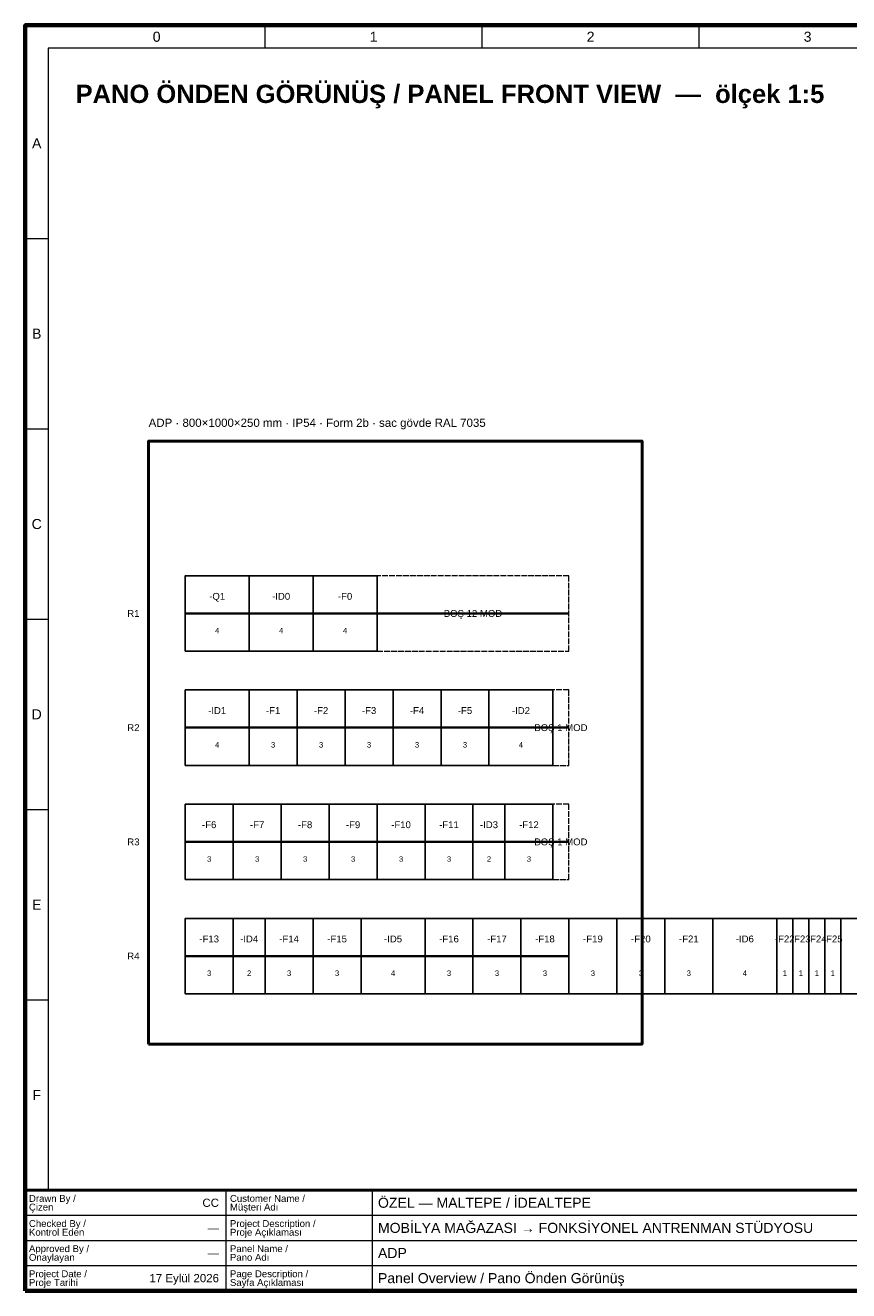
# Paper-space layout '10 Panel Overview - Pano Önden Görünüş' of a CAD drawing. Header units: millimetres. Extents: x 20 to 410, y 10 to 287.
# Tile 1 of 2: x 20 to 200, y 10 to 287. Entities that reach past the tile are written whole.
import ezdxf
from ezdxf.enums import TextEntityAlignment as Align

# ---------------------------------------------------------------- set-up
doc = ezdxf.new("R2010")
doc.units = ezdxf.units.MM
doc.linetypes.add('DASHED', pattern=[1.524, 1.27, -0.254])
for name, color, linetype, lineweight in [('E-SEMA-ANTET', 7, 'Continuous', 50), ('E-SEMA-SEMBOL', 7, 'Continuous', 35), ('E-SEMA-YAZI', 7, 'Continuous', 18), ('E-SEMA-YUK', 8, 'DASHED', 18), ('E-SEMA-ZON', 8, 'Continuous', 18)]:
    doc.layers.add(name, color=color, linetype=linetype, lineweight=lineweight)
doc.styles.add('GYM', font='arial.ttf')
doc.styles.add('GYM-B', font='arialbd.ttf')

psp = doc.layouts.new('10 Panel Overview - Pano Önden Görünüş')

# ---------------------------------------------------------------- linework, layer by layer
at = {"layer": 'E-SEMA-ANTET', "lineweight": 18}
for p, q in [((64, 10), (64, 32)), ((96, 10), (96, 32)), ((20, 26.5), (410, 26.5)), ((20, 21), (410, 21)), ((20, 15.5), (410, 15.5))]:
    psp.add_line(p, q, dxfattribs=at)
at = {"layer": 'E-SEMA-ANTET', "lineweight": 70}
psp.add_lwpolyline([(20, 10), (410, 10), (410, 287), (20, 287)], close=True, dxfattribs=at)
at = {"layer": 'E-SEMA-ANTET', "lineweight": 50}
for points in [[(47, 64), (155, 64), (155, 196), (47, 196)], [(20, 10), (410, 10), (410, 32), (20, 32)]]:
    psp.add_lwpolyline(points, close=True, dxfattribs=at)
at = {"layer": 'E-SEMA-SEMBOL', "lineweight": 35}
for p, q in [((55, 158.25), (139, 158.25)), ((55, 133.25), (139, 133.25)), ((55, 108.25), (139, 108.25)), ((55, 83.25), (139, 83.25))]:
    psp.add_line(p, q, dxfattribs=at)
at = {"layer": 'E-SEMA-SEMBOL', "lineweight": 25}
for points in [[(55, 150), (69, 150), (69, 166.5), (55, 166.5)], [(69, 150), (83, 150), (83, 166.5), (69, 166.5)], [(83, 150), (97, 150), (97, 166.5), (83, 166.5)], [(55, 125), (69, 125), (69, 141.5), (55, 141.5)], [(69, 125), (79.5, 125), (79.5, 141.5), (69, 141.5)], [(79.5, 125), (90, 125), (90, 141.5), (79.5, 141.5)], [(90, 125), (100.5, 125), (100.5, 141.5), (90, 141.5)], [(100.5, 125), (111, 125), (111, 141.5), (100.5, 141.5)], [(111, 125), (121.5, 125), (121.5, 141.5), (111, 141.5)], [(121.5, 125), (135.5, 125), (135.5, 141.5), (121.5, 141.5)], [(55, 100), (65.5, 100), (65.5, 116.5), (55, 116.5)], [(65.5, 100), (76, 100), (76, 116.5), (65.5, 116.5)], [(76, 100), (86.5, 100), (86.5, 116.5), (76, 116.5)], [(86.5, 100), (97, 100), (97, 116.5), (86.5, 116.5)], [(97, 100), (107.5, 100), (107.5, 116.5), (97, 116.5)], [(107.5, 100), (118, 100), (118, 116.5), (107.5, 116.5)], [(118, 100), (125, 100), (125, 116.5), (118, 116.5)], [(125, 100), (135.5, 100), (135.5, 116.5), (125, 116.5)], [(55, 75), (65.5, 75), (65.5, 91.5), (55, 91.5)], [(65.5, 75), (72.5, 75), (72.5, 91.5), (65.5, 91.5)], [(72.5, 75), (83, 75), (83, 91.5), (72.5, 91.5)], [(83, 75), (93.5, 75), (93.5, 91.5), (83, 91.5)], [(93.5, 75), (107.5, 75), (107.5, 91.5), (93.5, 91.5)], [(107.5, 75), (118, 75), (118, 91.5), (107.5, 91.5)], [(118, 75), (128.5, 75), (128.5, 91.5), (118, 91.5)], [(128.5, 75), (139, 75), (139, 91.5), (128.5, 91.5)], [(139, 75), (149.5, 75), (149.5, 91.5), (139, 91.5)], [(149.5, 75), (160, 75), (160, 91.5), (149.5, 91.5)], [(160, 75), (170.5, 75), (170.5, 91.5), (160, 91.5)], [(170.5, 75), (184.5, 75), (184.5, 91.5), (170.5, 91.5)], [(184.5, 75), (188, 75), (188, 91.5), (184.5, 91.5)], [(188, 75), (191.5, 75), (191.5, 91.5), (188, 91.5)], [(191.5, 75), (195, 75), (195, 91.5), (191.5, 91.5)], [(195, 75), (198.5, 75), (198.5, 91.5), (195, 91.5)], [(198.5, 75), (209, 75), (209, 91.5), (198.5, 91.5)]]:
    psp.add_lwpolyline(points, close=True, dxfattribs=at)
at = {"layer": 'E-SEMA-YUK', "linetype": 'DASHED', "lineweight": 18}
for points in [[(97, 150), (139, 150), (139, 166.5), (97, 166.5)], [(135.5, 125), (139, 125), (139, 141.5), (135.5, 141.5)], [(135.5, 100), (139, 100), (139, 116.5), (135.5, 116.5)]]:
    psp.add_lwpolyline(points, close=True, dxfattribs=at)
at = {"layer": 'E-SEMA-ZON', "lineweight": 18}
for p, q in [((72.5, 282), (72.5, 287)), ((120, 282), (120, 287)), ((167.5, 282), (167.5, 287)), ((20, 240.33), (25, 240.33)), ((20, 198.67), (25, 198.67)), ((20, 157), (25, 157)), ((20, 115.33), (25, 115.33)), ((20, 73.67), (25, 73.67)), ((72.5, 32), (72.5, 32)), ((120, 32), (120, 32)), ((167.5, 32), (167.5, 32))]:
    psp.add_line(p, q, dxfattribs=at)
psp.add_lwpolyline([(25, 32), (405, 32), (405, 282), (25, 282)], close=True, dxfattribs=at)

# ---------------------------------------------------------------- texts
at = {"layer": 'E-SEMA-ANTET', "style": 'GYM'}
for s, height, p in [('Drawn By /', 1.5, (20.8, 30.2)), ('Customer Name /', 1.5, (64.8, 30.2)), ('ÖZEL — MALTEPE / İDEALTEPE', 2.2, (97.2, 29.25)), ('Çizen', 1.5, (20.8, 28.3)), ('Müşteri Adı', 1.5, (64.8, 28.3)), ('Checked By /', 1.5, (20.8, 24.7)), ('Project Description /', 1.5, (64.8, 24.7)), ('MOBİLYA MAĞAZASI → FONKSİYONEL ANTRENMAN STÜDYOSU', 2.2, (97.2, 23.75)), ('Kontrol Eden', 1.5, (20.8, 22.8)), ('Proje Açıklaması', 1.5, (64.8, 22.8)), ('Approved By /', 1.5, (20.8, 19.2)), ('Panel Name /', 1.5, (64.8, 19.2)), ('Onaylayan', 1.5, (20.8, 17.3)), ('Pano Adı', 1.5, (64.8, 17.3)), ('ADP', 2.2, (97.2, 18.25)), ('Project Date /', 1.5, (20.8, 13.7)), ('Page Description /', 1.5, (64.8, 13.7)), ('Panel Overview / Pano Önden Görünüş', 2.2, (97.2, 12.75)), ('Proje Tarihi', 1.5, (20.8, 11.8)), ('Sayfa Açıklaması', 1.5, (64.8, 11.8))]:
    psp.add_text(s, height=height, dxfattribs=at).set_placement(p, align=Align.MIDDLE_LEFT)
for s, p in [('CC', (62.4, 29.25)), ('—', (62.4, 23.75)), ('—', (62.4, 18.25)), ('17 Eylül 2026', (62.4, 12.75))]:
    psp.add_text(s, height=1.8, dxfattribs=at).set_placement(p, align=Align.MIDDLE_RIGHT)
at = {"layer": 'E-SEMA-YAZI'}
for s, height, style, p in [('PANO ÖNDEN GÖRÜNÜŞ / PANEL FRONT VIEW  —  ölçek 1:5', 4, 'GYM-B', (31, 272)), ('ADP · 800×1000×250 mm · IP54 · Form 2b · sac gövde RAL 7035', 1.8, 'GYM', (47, 200))]:
    psp.add_text(s, height=height, dxfattribs=dict(at, style=style)).set_placement(p, align=Align.MIDDLE_LEFT)
at = {"layer": 'E-SEMA-YAZI', "style": 'GYM'}
for s, height, p in [('-Q1', 1.5, (62, 162)), ('-ID0', 1.5, (76, 162)), ('-F0', 1.5, (90, 162)), ('BOŞ 12 MOD', 1.5, (118, 158.25)), ('4', 1.2, (62, 154.5)), ('4', 1.2, (76, 154.5)), ('4', 1.2, (90, 154.5)), ('-ID1', 1.5, (62, 137)), ('-F1', 1.5, (74.25, 137)), ('-F2', 1.5, (84.75, 137)), ('-F3', 1.5, (95.25, 137)), ('-F4', 1.5, (105.75, 137)), ('-F5', 1.5, (116.25, 137)), ('-ID2', 1.5, (128.5, 137)), ('BOŞ 1 MOD', 1.5, (137.25, 133.25)), ('4', 1.2, (62, 129.5)), ('3', 1.2, (74.25, 129.5)), ('3', 1.2, (84.75, 129.5)), ('3', 1.2, (95.25, 129.5)), ('3', 1.2, (105.75, 129.5)), ('3', 1.2, (116.25, 129.5)), ('4', 1.2, (128.5, 129.5)), ('-F6', 1.5, (60.25, 112)), ('-F7', 1.5, (70.75, 112)), ('-F8', 1.5, (81.25, 112)), ('-F9', 1.5, (91.75, 112)), ('-F10', 1.5, (102.25, 112)), ('-F11', 1.5, (112.75, 112)), ('-ID3', 1.5, (121.5, 112)), ('-F12', 1.5, (130.25, 112)), ('BOŞ 1 MOD', 1.5, (137.25, 108.25)), ('3', 1.2, (60.25, 104.5)), ('3', 1.2, (70.75, 104.5)), ('3', 1.2, (81.25, 104.5)), ('3', 1.2, (91.75, 104.5)), ('3', 1.2, (102.25, 104.5)), ('3', 1.2, (112.75, 104.5)), ('2', 1.2, (121.5, 104.5)), ('3', 1.2, (130.25, 104.5)), ('-F13', 1.5, (60.25, 87)), ('-ID4', 1.5, (69, 87)), ('-F14', 1.5, (77.75, 87)), ('-F15', 1.5, (88.25, 87)), ('-ID5', 1.5, (100.5, 87)), ('-F16', 1.5, (112.75, 87)), ('-F17', 1.5, (123.25, 87)), ('-F18', 1.5, (133.75, 87)), ('-F19', 1.5, (144.25, 87)), ('-F20', 1.5, (154.75, 87)), ('-F21', 1.5, (165.25, 87)), ('-ID6', 1.5, (177.5, 87)), ('-F22', 1.5, (186.25, 87)), ('-F23', 1.5, (189.75, 87)), ('-F24', 1.5, (193.25, 87)), ('-F25', 1.5, (196.75, 87)), ('3', 1.2, (60.25, 79.5)), ('2', 1.2, (69, 79.5)), ('3', 1.2, (77.75, 79.5)), ('3', 1.2, (88.25, 79.5)), ('4', 1.2, (100.5, 79.5)), ('3', 1.2, (112.75, 79.5)), ('3', 1.2, (123.25, 79.5)), ('3', 1.2, (133.75, 79.5)), ('3', 1.2, (144.25, 79.5)), ('3', 1.2, (154.75, 79.5)), ('3', 1.2, (165.25, 79.5)), ('4', 1.2, (177.5, 79.5)), ('1', 1.2, (186.25, 79.5)), ('1', 1.2, (189.75, 79.5)), ('1', 1.2, (193.25, 79.5)), ('1', 1.2, (196.75, 79.5))]:
    psp.add_text(s, height=height, dxfattribs=at).set_placement(p, align=Align.MIDDLE_CENTER)
for s, p in [('R1', (45, 158.25)), ('R2', (45, 133.25)), ('R3', (45, 108.25)), ('R4', (45, 83.25))]:
    psp.add_text(s, height=1.5, dxfattribs=at).set_placement(p, align=Align.MIDDLE_RIGHT)
at = {"layer": 'E-SEMA-ZON', "style": 'GYM'}
for s, p in [('0', (48.75, 284.5)), ('1', (96.25, 284.5)), ('2', (143.75, 284.5)), ('3', (191.25, 284.5)), ('A', (22.5, 261.17)), ('B', (22.5, 219.5)), ('C', (22.5, 177.83)), ('D', (22.5, 136.17)), ('E', (22.5, 94.5)), ('F', (22.5, 52.83))]:
    psp.add_text(s, height=2.2, dxfattribs=at).set_placement(p, align=Align.MIDDLE_CENTER)

doc.saveas('drawing.dxf')
